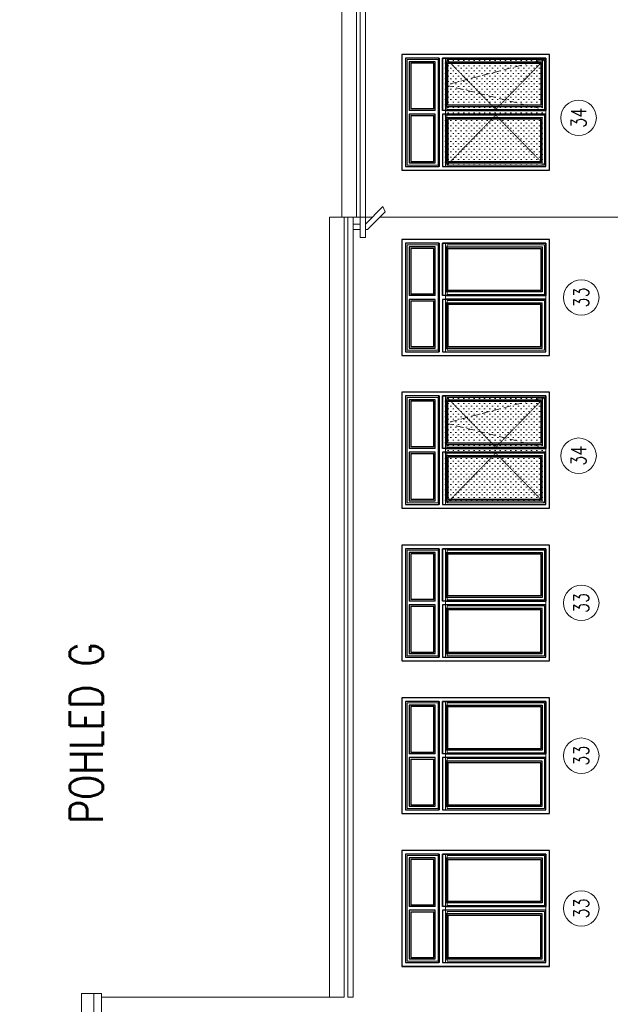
# Model space of a CAD drawing. Header units: millimetres. Extents: x -238874 to 551972, y -298952 to 658415.
# Tile 190 of 256: x 161286 to 169288, y 60025 to 73370. Entities that reach past the tile are written whole.
import ezdxf
from ezdxf.enums import TextEntityAlignment as Align

# ---------------------------------------------------------------- set-up
doc = ezdxf.new("R2010")
doc.units = ezdxf.units.MM
doc.header["$LTSCALE"] = 20
doc.linetypes.add('DASHED', pattern=[0.75, 0.5, -0.25])
doc.layers.add('00_HEDVIKA_DEMOLICE', color=2, linetype='Continuous', lineweight=30, transparency=0.3)
for name, color, linetype, lineweight in [('CKBUBLINY', 1, 'Continuous', 18), ('CKBUBLINY_POPIS', 3, 'Continuous', 25), ('CKKOTY', 3, 'Continuous', 18), ('CKOKNA', 30, 'Continuous', 18), ('CKSTENY_SRAF', 8, 'Continuous', 18), ('CKTEXTY_MALE', 140, 'Continuous', 18), ('PRUCHODY', 7, 'Continuous', 18)]:
    doc.layers.add(name, color=color, linetype=linetype, lineweight=lineweight)
doc.styles.get("Standard").update_dxf_attribs({"font": 'simplex.shx', "width": 0.8})

# ---------------------------------------------------------------- blocks, each defined once
blk = doc.blocks.new('*U3562')
at = {"color": 0, "linetype": 'ByBlock', "lineweight": -2}
for p, q in [((0, 2000), (0, 0)), ((1570, 2000), (0, 2000)), ((1570, 0), (1570, 2000)), ((50, 1410), (50, 50)), ((765, 1410), (50, 1410)), ((70, 1390), (70, 1075)), ((398, 1390), (70, 1390)), ((418, 1390), (398, 1390)), ((745, 1390), (418, 1390)), ((745, 1075), (745, 1390)), ((805, 1410), (1520, 1410)), ((825, 1390), (1153, 1390)), ((825, 1075), (825, 1390)), ((1153, 1390), (1173, 1390)), ((1173, 1390), (1500, 1390)), ((1500, 1390), (1500, 1075)), ((1520, 1410), (1520, 50)), ((70, 1075), (70, 1055)), ((745, 1055), (745, 1075)), ((825, 1055), (825, 1075)), ((1500, 1075), (1500, 1055)), ((70, 1055), (70, 963)), ((70, 963), (70, 943)), ((70, 943), (70, 740)), ((745, 963), (745, 1055)), ((745, 943), (745, 963)), ((745, 740), (745, 943)), ((825, 963), (825, 1055)), ((825, 943), (825, 963)), ((825, 740), (825, 943)), ((1500, 1055), (1500, 963)), ((1500, 963), (1500, 943)), ((1500, 943), (1500, 740)), ((70, 740), (70, 720)), ((70, 720), (70, 517)), ((745, 720), (745, 740)), ((745, 517), (745, 720)), ((825, 720), (825, 740)), ((825, 517), (825, 720)), ((1500, 740), (1500, 720)), ((1500, 720), (1500, 517)), ((70, 517), (70, 497)), ((70, 497), (70, 405)), ((70, 405), (70, 385)), ((745, 497), (745, 517)), ((745, 405), (745, 497)), ((745, 385), (745, 405)), ((825, 497), (825, 517)), ((825, 405), (825, 497)), ((825, 385), (825, 405)), ((1500, 517), (1500, 497)), ((1500, 497), (1500, 405)), ((1500, 405), (1500, 385)), ((70, 385), (70, 70)), ((745, 70), (745, 385)), ((825, 70), (825, 385)), ((1500, 385), (1500, 70)), ((0, 0), (1570, 0)), ((50, 50), (765, 50)), ((70, 70), (398, 70)), ((398, 70), (418, 70)), ((418, 70), (745, 70)), ((1520, 50), (805, 50)), ((1153, 70), (825, 70)), ((1173, 70), (1153, 70)), ((1500, 70), (1173, 70))]:
    blk.add_line(p, q, dxfattribs=at)
at = {"color": 0, "linetype": 'ByBlock', "lineweight": -2, "ltscale": 10}
for p, q in [((825, 1930), (745, 1930)), ((765, 1950), (805, 1950)), ((745, 1510), (825, 1510)), ((805, 1490), (765, 1490))]:
    blk.add_line(p, q, dxfattribs=at)
at = {"color": 0, "linetype": 'DASHED', "lineweight": -2}
for p, q in [((745, 730), (70, 1390)), ((825, 730), (1500, 1390)), ((70, 70), (745, 730)), ((1500, 70), (825, 730))]:
    blk.add_line(p, q, dxfattribs=at)
at = {"color": 0, "linetype": 'ByBlock', "lineweight": -2}
for points in [[(765, 1950), (50, 1950), (50, 1490), (765, 1490)], [(745, 1930), (70, 1930), (70, 1510), (745, 1510)], [(805, 1490), (1520, 1490), (1520, 1950), (805, 1950)], [(825, 1510), (1500, 1510), (1500, 1930), (825, 1930)]]:
    blk.add_lwpolyline(points, dxfattribs=at)
blk.add_lwpolyline([(765, 1410), (805, 1410), (805, 50), (765, 50)], close=True, dxfattribs=at)
blk = doc.blocks.new('PEVNÁ ŠPALETA_36')
at = {"layer": 'CKOKNA', "linetype": 'ByBlock', "lineweight": -2}
for p, q in [((8848, -2059), (10848, -2059)), ((8848, -3629), (8848, -2059)), ((8898, -2109), (8898, -2824)), ((10258, -2109), (8898, -2109)), ((8918, -2129), (8918, -2456)), ((9233, -2129), (8918, -2129)), ((9253, -2129), (9233, -2129)), ((9345, -2129), (9253, -2129)), ((9365, -2129), (9345, -2129)), ((9568, -2129), (9365, -2129)), ((9588, -2129), (9568, -2129)), ((9792, -2129), (9588, -2129)), ((9812, -2129), (9792, -2129)), ((9903, -2129), (9812, -2129)), ((9923, -2129), (9903, -2129)), ((10238, -2129), (9923, -2129)), ((10238, -2456), (10238, -2129)), ((10258, -2824), (10258, -2109)), ((10848, -2059), (10848, -3629)), ((8918, -2456), (8918, -2476)), ((8918, -2476), (8918, -2804)), ((10238, -2476), (10238, -2456)), ((10238, -2804), (10238, -2476)), ((8898, -3579), (8898, -2864)), ((8918, -2804), (9233, -2804)), ((8918, -2884), (9233, -2884)), ((8918, -3211), (8918, -2884)), ((9233, -2804), (9253, -2804)), ((9233, -2884), (9253, -2884)), ((9253, -2804), (9345, -2804)), ((9253, -2884), (9345, -2884)), ((9345, -2804), (9365, -2804)), ((9345, -2884), (9365, -2884)), ((9365, -2804), (9568, -2804)), ((9365, -2884), (9568, -2884)), ((9568, -2804), (9588, -2804)), ((9568, -2884), (9588, -2884)), ((9588, -2804), (9792, -2804)), ((9588, -2884), (9792, -2884)), ((9792, -2804), (9812, -2804)), ((9792, -2884), (9812, -2884)), ((9812, -2804), (9903, -2804)), ((9812, -2884), (9903, -2884)), ((9903, -2804), (9923, -2804)), ((9903, -2884), (9923, -2884)), ((9923, -2804), (10238, -2804)), ((9923, -2884), (10238, -2884)), ((10238, -2884), (10238, -3211)), ((10258, -2864), (10258, -3579)), ((8918, -3231), (8918, -3211)), ((8918, -3559), (8918, -3231)), ((10238, -3211), (10238, -3231)), ((10238, -3231), (10238, -3559)), ((10258, -3579), (8898, -3579)), ((9233, -3559), (8918, -3559)), ((9253, -3559), (9233, -3559)), ((9345, -3559), (9253, -3559)), ((9365, -3559), (9345, -3559)), ((9568, -3559), (9365, -3559)), ((9588, -3559), (9568, -3559)), ((9792, -3559), (9588, -3559)), ((9812, -3559), (9792, -3559)), ((9903, -3559), (9812, -3559)), ((9923, -3559), (9903, -3559)), ((10238, -3559), (9923, -3559)), ((10848, -3629), (8848, -3629))]:
    blk.add_line(p, q, dxfattribs=at)
at = {"layer": 'CKOKNA', "linetype": 'ByBlock', "lineweight": -2, "ltscale": 10}
for p, q in [((10338, -2824), (10338, -2864)), ((10358, -2884), (10358, -2804)), ((10778, -2804), (10778, -2884)), ((10798, -2864), (10798, -2824))]:
    blk.add_line(p, q, dxfattribs=at)
at = {"layer": 'CKOKNA', "linetype": 'ByBlock', "lineweight": -2}
for points in [[(10338, -2824), (10338, -2109), (10798, -2109), (10798, -2824)], [(10358, -2804), (10358, -2129), (10778, -2129), (10778, -2804)], [(10798, -2864), (10798, -3579), (10338, -3579), (10338, -2864)], [(10778, -2884), (10778, -3559), (10358, -3559), (10358, -2884)]]:
    blk.add_lwpolyline(points, dxfattribs=at)
blk.add_lwpolyline([(10258, -2864), (10258, -2824), (8898, -2824), (8898, -2864)], close=True, dxfattribs=at)
blk = doc.blocks.new('CK_BUBBLE_1_0_0')
at = {"color": 0, "linetype": 'ByBlock', "lineweight": -2}
blk.add_circle((0, 0), 1, dxfattribs=at)

msp = doc.modelspace()

# ---------------------------------------------------------------- hatches: boundary and pattern name
at = {"layer": 'CKSTENY_SRAF'}
h = msp.add_hatch(dxfattribs=at)
h.set_pattern_fill('OMITKA', color=256, scale=50, angle=90)
h.set_pattern_definition([(135, (588561.287, -8959.927), (-35.355339, -35.355339), [0, -50])])
h.paths.add_polyline_path([(167054.982, 71400.047), (167044.982, 72830.047), (168404.982, 72830.047), (168414.982, 71400.047)])

# ---------------------------------------------------------------- linework, layer by layer
at = {"layer": '00_HEDVIKA_DEMOLICE'}
for p, q in [((168464.982, 72900.047), (166464.982, 72900.047)), ((166464.982, 72900.047), (166464.982, 71330.047)), ((166464.982, 72900.047), (166464.982, 71330.047)), ((166464.982, 72900.047), (166464.982, 71330.047)), ((168464.982, 71330.047), (168464.982, 72900.047)), ((166514.982, 72850.047), (166514.982, 71380.047)), ((166514.982, 72850.047), (166514.982, 71380.047)), ((166964.982, 72850.047), (166514.982, 72850.047)), ((166964.982, 72850.047), (166514.982, 72850.047)), ((166564.982, 72800.047), (166564.982, 72140.047)), ((166914.982, 72800.047), (166564.982, 72800.047)), ((166584.982, 72780.047), (166584.982, 72160.047)), ((166894.982, 72780.047), (166584.982, 72780.047)), ((166894.982, 72160.047), (166894.982, 72780.047)), ((166914.982, 72140.047), (166914.982, 72800.047)), ((166964.982, 71380.047), (166964.982, 72850.047)), ((166964.982, 72850.047), (166964.982, 71380.047)), ((167014.982, 72850.047), (168414.982, 72850.047)), ((168414.982, 72850.047), (167014.982, 72850.047)), ((167014.982, 72850.047), (167014.982, 72140.047)), ((167014.982, 72140.047), (167014.982, 72850.047)), ((167064.982, 72800.047), (168364.982, 72800.047)), ((167064.982, 72190.047), (167064.982, 72800.047)), ((167084.982, 72780.047), (168344.982, 72780.047)), ((167084.982, 72210.047), (167084.982, 72780.047)), ((168344.982, 72780.047), (168344.982, 72210.047)), ((168364.982, 72800.047), (168364.982, 72190.047)), ((168414.982, 72850.047), (168414.982, 72140.047)), ((168414.982, 72140.047), (168414.982, 72850.047)), ((168344.982, 72210.047), (167084.982, 72210.047)), ((166914.982, 72140.047), (166564.982, 72140.047)), ((166564.982, 72090.047), (166564.982, 71430.047)), ((166914.982, 72090.047), (166564.982, 72090.047)), ((166894.982, 72160.047), (166584.982, 72160.047)), ((166584.982, 72070.047), (166584.982, 71450.047)), ((166584.982, 72070.047), (166894.982, 72070.047)), ((166894.982, 71450.047), (166894.982, 72070.047)), ((166914.982, 71430.047), (166914.982, 72090.047)), ((168414.982, 72140.047), (167014.982, 72140.047)), ((168414.982, 72140.047), (167014.982, 72140.047)), ((168414.982, 72090.047), (167014.982, 72090.047)), ((167014.982, 72090.047), (167014.982, 71380.047)), ((168364.982, 72190.047), (167064.982, 72190.047)), ((168414.982, 71380.047), (168414.982, 72090.047)), ((168364.982, 72040.047), (167064.982, 72040.047)), ((167064.982, 72040.047), (167064.982, 71430.047)), ((168344.982, 72020.047), (167084.982, 72020.047)), ((167084.982, 72020.047), (167084.982, 71450.047)), ((168344.982, 71450.047), (168344.982, 72020.047)), ((168364.982, 71430.047), (168364.982, 72040.047)), ((166564.982, 71430.047), (166914.982, 71430.047)), ((166584.982, 71450.047), (166894.982, 71450.047)), ((167064.982, 71430.047), (168364.982, 71430.047)), ((167084.982, 71450.047), (168344.982, 71450.047)), ((166464.982, 71330.047), (168464.982, 71330.047)), ((166514.982, 71380.047), (166964.982, 71380.047)), ((166514.982, 71380.047), (166964.982, 71380.047)), ((167014.982, 71380.047), (168414.982, 71380.047)), ((168464.982, 70390.047), (166464.982, 70390.047)), ((166464.982, 70390.047), (166464.982, 68820.047)), ((166464.982, 70390.047), (166464.982, 68820.047)), ((166464.982, 70390.047), (166464.982, 68820.047)), ((166514.982, 70340.047), (166514.982, 68870.047)), ((166514.982, 70340.047), (166514.982, 68870.047)), ((166964.982, 70340.047), (166514.982, 70340.047)), ((166964.982, 70340.047), (166514.982, 70340.047)), ((166964.982, 68870.047), (166964.982, 70340.047)), ((166964.982, 70340.047), (166964.982, 68870.047)), ((167014.982, 70340.047), (168414.982, 70340.047)), ((168414.982, 70340.047), (167014.982, 70340.047)), ((167014.982, 70340.047), (167014.982, 69630.047)), ((167014.982, 69630.047), (167014.982, 70340.047)), ((168414.982, 70340.047), (168414.982, 69630.047)), ((168414.982, 69630.047), (168414.982, 70340.047)), ((168464.982, 68820.047), (168464.982, 70390.047)), ((166564.982, 70290.047), (166564.982, 69630.047)), ((166914.982, 70290.047), (166564.982, 70290.047)), ((166584.982, 70270.047), (166584.982, 69650.047)), ((166894.982, 70270.047), (166584.982, 70270.047)), ((166894.982, 69650.047), (166894.982, 70270.047)), ((166914.982, 69630.047), (166914.982, 70290.047)), ((167064.982, 70290.047), (168364.982, 70290.047)), ((167064.982, 69680.047), (167064.982, 70290.047)), ((167084.982, 70270.047), (168344.982, 70270.047)), ((167084.982, 69700.047), (167084.982, 70270.047)), ((168344.982, 70270.047), (168344.982, 69700.047)), ((168364.982, 70290.047), (168364.982, 69680.047)), ((168364.982, 69680.047), (167064.982, 69680.047)), ((168344.982, 69700.047), (167084.982, 69700.047)), ((166914.982, 69630.047), (166564.982, 69630.047)), ((166914.982, 69580.047), (166564.982, 69580.047)), ((166564.982, 69580.047), (166564.982, 68920.047)), ((166894.982, 69650.047), (166584.982, 69650.047)), ((166584.982, 69560.047), (166894.982, 69560.047)), ((166584.982, 69560.047), (166584.982, 68940.047)), ((166894.982, 68940.047), (166894.982, 69560.047)), ((166914.982, 68920.047), (166914.982, 69580.047)), ((168414.982, 69630.047), (167014.982, 69630.047)), ((168414.982, 69630.047), (167014.982, 69630.047)), ((168414.982, 69580.047), (167014.982, 69580.047)), ((167014.982, 69580.047), (167014.982, 68870.047)), ((168364.982, 69530.047), (167064.982, 69530.047)), ((167064.982, 69530.047), (167064.982, 68920.047)), ((168364.982, 68920.047), (168364.982, 69530.047)), ((168414.982, 68870.047), (168414.982, 69580.047)), ((168344.982, 69510.047), (167084.982, 69510.047)), ((167084.982, 69510.047), (167084.982, 68940.047)), ((168344.982, 68940.047), (168344.982, 69510.047)), ((166514.982, 68870.047), (166964.982, 68870.047)), ((166514.982, 68870.047), (166964.982, 68870.047)), ((166564.982, 68920.047), (166914.982, 68920.047)), ((166584.982, 68940.047), (166894.982, 68940.047)), ((167014.982, 68870.047), (168414.982, 68870.047)), ((167064.982, 68920.047), (168364.982, 68920.047)), ((167084.982, 68940.047), (168344.982, 68940.047)), ((166464.982, 68820.047), (168464.982, 68820.047)), ((168464.982, 68320.047), (166464.982, 68320.047)), ((166964.982, 68270.047), (166514.982, 68270.047)), ((166964.982, 68270.047), (166514.982, 68270.047)), ((166914.982, 68220.047), (166564.982, 68220.047)), ((166894.982, 68200.047), (166584.982, 68200.047)), ((167014.982, 68270.047), (168414.982, 68270.047)), ((168414.982, 68270.047), (167014.982, 68270.047)), ((167064.982, 68220.047), (168364.982, 68220.047)), ((167084.982, 68200.047), (168344.982, 68200.047)), ((166464.982, 66750.047), (168464.982, 66750.047)), ((166514.982, 66800.047), (166964.982, 66800.047)), ((166514.982, 66800.047), (166964.982, 66800.047)), ((167014.982, 66800.047), (168414.982, 66800.047)), ((168464.982, 66250.047), (166464.982, 66250.047)), ((166464.982, 66250.047), (166464.982, 64680.047)), ((166464.982, 66250.047), (166464.982, 64680.047)), ((166464.982, 66250.047), (166464.982, 64680.047)), ((166514.982, 66200.047), (166514.982, 64730.047)), ((166514.982, 66200.047), (166514.982, 64730.047)), ((166964.982, 66200.047), (166514.982, 66200.047)), ((166964.982, 66200.047), (166514.982, 66200.047)), ((166964.982, 64730.047), (166964.982, 66200.047)), ((166964.982, 66200.047), (166964.982, 64730.047)), ((167014.982, 66200.047), (168414.982, 66200.047)), ((168414.982, 66200.047), (167014.982, 66200.047)), ((167014.982, 66200.047), (167014.982, 65490.047)), ((167014.982, 65490.047), (167014.982, 66200.047)), ((168414.982, 66200.047), (168414.982, 65490.047)), ((168414.982, 65490.047), (168414.982, 66200.047)), ((168464.982, 64680.047), (168464.982, 66250.047)), ((166564.982, 66150.047), (166564.982, 65490.047)), ((166914.982, 66150.047), (166564.982, 66150.047)), ((166584.982, 66130.047), (166584.982, 65510.047)), ((166894.982, 66130.047), (166584.982, 66130.047)), ((166894.982, 65510.047), (166894.982, 66130.047)), ((166914.982, 65490.047), (166914.982, 66150.047)), ((167064.982, 66150.047), (168364.982, 66150.047)), ((167064.982, 65540.047), (167064.982, 66150.047)), ((167084.982, 66130.047), (168344.982, 66130.047)), ((167084.982, 65560.047), (167084.982, 66130.047)), ((168344.982, 66130.047), (168344.982, 65560.047)), ((168364.982, 66150.047), (168364.982, 65540.047)), ((168364.982, 65540.047), (167064.982, 65540.047)), ((168344.982, 65560.047), (167084.982, 65560.047)), ((166914.982, 65490.047), (166564.982, 65490.047)), ((166564.982, 65440.047), (166564.982, 64780.047)), ((166914.982, 65440.047), (166564.982, 65440.047)), ((166894.982, 65510.047), (166584.982, 65510.047)), ((166584.982, 65420.047), (166584.982, 64800.047)), ((166584.982, 65420.047), (166894.982, 65420.047)), ((166894.982, 64800.047), (166894.982, 65420.047)), ((166914.982, 64780.047), (166914.982, 65440.047)), ((168414.982, 65490.047), (167014.982, 65490.047)), ((168414.982, 65490.047), (167014.982, 65490.047)), ((168414.982, 65440.047), (167014.982, 65440.047)), ((167014.982, 65440.047), (167014.982, 64730.047)), ((168364.982, 65390.047), (167064.982, 65390.047)), ((167064.982, 65390.047), (167064.982, 64780.047)), ((168364.982, 64780.047), (168364.982, 65390.047)), ((168414.982, 64730.047), (168414.982, 65440.047)), ((168344.982, 65370.047), (167084.982, 65370.047)), ((167084.982, 65370.047), (167084.982, 64800.047)), ((168344.982, 64800.047), (168344.982, 65370.047)), ((166514.982, 64730.047), (166964.982, 64730.047)), ((166514.982, 64730.047), (166964.982, 64730.047)), ((166564.982, 64780.047), (166914.982, 64780.047)), ((166584.982, 64800.047), (166894.982, 64800.047)), ((167014.982, 64730.047), (168414.982, 64730.047)), ((167064.982, 64780.047), (168364.982, 64780.047)), ((167084.982, 64800.047), (168344.982, 64800.047)), ((166464.982, 64680.047), (168464.982, 64680.047)), ((168464.982, 64180.047), (166464.982, 64180.047)), ((166464.982, 64180.047), (166464.982, 62610.047)), ((166464.982, 64180.047), (166464.982, 62610.047)), ((166464.982, 64180.047), (166464.982, 62610.047)), ((166964.982, 64130.047), (166514.982, 64130.047)), ((166964.982, 64130.047), (166514.982, 64130.047)), ((166514.982, 64130.047), (166514.982, 62660.047)), ((166514.982, 64130.047), (166514.982, 62660.047)), ((166564.982, 64080.047), (166564.982, 63420.047)), ((166914.982, 64080.047), (166564.982, 64080.047)), ((166584.982, 64060.047), (166584.982, 63440.047)), ((166894.982, 64060.047), (166584.982, 64060.047)), ((166894.982, 63440.047), (166894.982, 64060.047)), ((166914.982, 63420.047), (166914.982, 64080.047)), ((166964.982, 62660.047), (166964.982, 64130.047)), ((166964.982, 64130.047), (166964.982, 62660.047)), ((167014.982, 64130.047), (168414.982, 64130.047)), ((168414.982, 64130.047), (167014.982, 64130.047)), ((167014.982, 64130.047), (167014.982, 63420.047)), ((167014.982, 63420.047), (167014.982, 64130.047)), ((167064.982, 64080.047), (168364.982, 64080.047)), ((167064.982, 63470.047), (167064.982, 64080.047)), ((167084.982, 64060.047), (168344.982, 64060.047)), ((167084.982, 63490.047), (167084.982, 64060.047)), ((168344.982, 64060.047), (168344.982, 63490.047)), ((168364.982, 64080.047), (168364.982, 63470.047)), ((168414.982, 64130.047), (168414.982, 63420.047)), ((168414.982, 63420.047), (168414.982, 64130.047)), ((168464.982, 62610.047), (168464.982, 64180.047)), ((166914.982, 63420.047), (166564.982, 63420.047)), ((166894.982, 63440.047), (166584.982, 63440.047)), ((168414.982, 63420.047), (167014.982, 63420.047)), ((168414.982, 63420.047), (167014.982, 63420.047)), ((168364.982, 63470.047), (167064.982, 63470.047)), ((168344.982, 63490.047), (167084.982, 63490.047)), ((166914.982, 63370.047), (166564.982, 63370.047)), ((166564.982, 63370.047), (166564.982, 62710.047)), ((166584.982, 63350.047), (166894.982, 63350.047)), ((166584.982, 63350.047), (166584.982, 62730.047)), ((166894.982, 62730.047), (166894.982, 63350.047)), ((166914.982, 62710.047), (166914.982, 63370.047)), ((168414.982, 63370.047), (167014.982, 63370.047)), ((167014.982, 63370.047), (167014.982, 62660.047)), ((168364.982, 63320.047), (167064.982, 63320.047)), ((167064.982, 63320.047), (167064.982, 62710.047)), ((168344.982, 63300.047), (167084.982, 63300.047)), ((167084.982, 63300.047), (167084.982, 62730.047)), ((168344.982, 62730.047), (168344.982, 63300.047)), ((168364.982, 62710.047), (168364.982, 63320.047)), ((168414.982, 62660.047), (168414.982, 63370.047)), ((166584.982, 62730.047), (166894.982, 62730.047)), ((167084.982, 62730.047), (168344.982, 62730.047)), ((166464.982, 62610.047), (168464.982, 62610.047)), ((166514.982, 62660.047), (166964.982, 62660.047)), ((166514.982, 62660.047), (166964.982, 62660.047)), ((166564.982, 62710.047), (166914.982, 62710.047)), ((167014.982, 62660.047), (168414.982, 62660.047)), ((167064.982, 62710.047), (168364.982, 62710.047)), ((168464.982, 62110.047), (166464.982, 62110.047)), ((166464.982, 62110.047), (166464.982, 60540.047)), ((166464.982, 62110.047), (166464.982, 60540.047)), ((166464.982, 62110.047), (166464.982, 60540.047)), ((166514.982, 62060.047), (166514.982, 60590.047)), ((166514.982, 62060.047), (166514.982, 60590.047)), ((166964.982, 62060.047), (166514.982, 62060.047)), ((166964.982, 62060.047), (166514.982, 62060.047)), ((166964.982, 60590.047), (166964.982, 62060.047)), ((166964.982, 62060.047), (166964.982, 60590.047)), ((167014.982, 62060.047), (168414.982, 62060.047)), ((168414.982, 62060.047), (167014.982, 62060.047)), ((167014.982, 62060.047), (167014.982, 61350.047)), ((167014.982, 61350.047), (167014.982, 62060.047)), ((168414.982, 62060.047), (168414.982, 61350.047)), ((168414.982, 61350.047), (168414.982, 62060.047)), ((168464.982, 60540.047), (168464.982, 62110.047)), ((166564.982, 62010.047), (166564.982, 61350.047)), ((166914.982, 62010.047), (166564.982, 62010.047)), ((166584.982, 61990.047), (166584.982, 61370.047)), ((166894.982, 61990.047), (166584.982, 61990.047)), ((166894.982, 61370.047), (166894.982, 61990.047)), ((166914.982, 61350.047), (166914.982, 62010.047)), ((167064.982, 62010.047), (168364.982, 62010.047)), ((167064.982, 61400.047), (167064.982, 62010.047)), ((167084.982, 61990.047), (168344.982, 61990.047)), ((167084.982, 61420.047), (167084.982, 61990.047)), ((168344.982, 61990.047), (168344.982, 61420.047)), ((168364.982, 62010.047), (168364.982, 61400.047)), ((168364.982, 61400.047), (167064.982, 61400.047)), ((168344.982, 61420.047), (167084.982, 61420.047)), ((166914.982, 61350.047), (166564.982, 61350.047)), ((166914.982, 61300.047), (166564.982, 61300.047)), ((166564.982, 61300.047), (166564.982, 60640.047)), ((166894.982, 61370.047), (166584.982, 61370.047)), ((166584.982, 61280.047), (166894.982, 61280.047)), ((166584.982, 61280.047), (166584.982, 60660.047)), ((166894.982, 60660.047), (166894.982, 61280.047)), ((166914.982, 60640.047), (166914.982, 61300.047)), ((168414.982, 61350.047), (167014.982, 61350.047)), ((168414.982, 61350.047), (167014.982, 61350.047)), ((168414.982, 61300.047), (167014.982, 61300.047)), ((167014.982, 61300.047), (167014.982, 60590.047)), ((168414.982, 60590.047), (168414.982, 61300.047)), ((168364.982, 61250.047), (167064.982, 61250.047)), ((167064.982, 61250.047), (167064.982, 60640.047)), ((168344.982, 61230.047), (167084.982, 61230.047)), ((167084.982, 61230.047), (167084.982, 60660.047)), ((168344.982, 60660.047), (168344.982, 61230.047)), ((168364.982, 60640.047), (168364.982, 61250.047)), ((166514.982, 60590.047), (166964.982, 60590.047)), ((166514.982, 60590.047), (166964.982, 60590.047)), ((166564.982, 60640.047), (166914.982, 60640.047)), ((166584.982, 60660.047), (166894.982, 60660.047)), ((167014.982, 60590.047), (168414.982, 60590.047)), ((167064.982, 60640.047), (168364.982, 60640.047)), ((167084.982, 60660.047), (168344.982, 60660.047)), ((166464.982, 60540.047), (168464.982, 60540.047))]:
    msp.add_line(p, q, dxfattribs=at)
at = {"layer": 'CKOKNA', "linetype": 'DASHED', "ltscale": 10}
for p, q in [((168374.982, 72830.047), (167054.982, 72482.547)), ((167054.982, 72482.547), (168374.982, 72155.047))]:
    msp.add_line(p, q, dxfattribs=at)
at = {"layer": 'PRUCHODY'}
for p, q in [((165650.759, 90440.047), (165650.759, 70692.03)), ((165850.759, 88272.919), (165850.759, 70692.03)), ((165900.759, 86740.047), (165900.759, 70419.324)), ((165900.759, 86740.047), (165900.759, 70419.324)), ((165970.759, 86740.047), (165970.759, 70419.324)), ((165970.759, 70598.252), (166206.621, 70838.15)), ((166000.102, 70528.252), (166235.965, 70768.15)), ((166235.965, 70768.15), (166206.621, 70838.15)), ((165483.588, 70692.03), (165650.759, 70692.03)), ((165650.759, 70692.03), (165850.759, 70692.03)), ((165650.759, 70692.03), (166062.959, 70692.03)), ((165900.759, 70598.252), (165803.588, 70598.252)), ((165900.759, 70598.252), (165803.588, 70598.252)), ((166161.125, 70692.03), (173824.982, 70692.03)), ((165900.759, 70528.252), (165803.588, 70528.252)), ((166000.102, 70528.252), (165970.759, 70528.252)), ((165970.759, 70419.324), (165900.759, 70419.324)), ((162392.365, 60170.047), (162123.588, 60170.047)), ((162123.588, 60170.047), (162123.588, 37047.118)), ((162290.759, 37047.118), (162290.759, 60170.047)), ((162392.365, 37047.118), (162392.365, 60170.047)), ((165483.588, 60120.047), (162392.365, 60120.047)), ((165483.588, 60120.047), (162392.365, 60120.047)), ((165483.588, 60120.047), (165683.588, 60120.047)), ((165803.588, 60120.047), (165733.588, 60120.047))]:
    msp.add_line(p, q, dxfattribs=at)

# ---------------------------------------------------------------- block references
at = {"layer": 'CKBUBLINY'}
ref = msp.add_blockref('CK_BUBBLE_1_0_0', (168858.705, 72040.696), dxfattribs=dict(at, xscale=240, yscale=240, zscale=240, rotation=90))
ref.add_attrib('NUM1', '34', dxfattribs={"layer": 'CKBUBLINY_POPIS', "height": 200, "rotation": 90, "width": 0.8, "flags": 8}).set_placement((168858.705, 72040.696), align=Align.MIDDLE_CENTER)
ref = msp.add_blockref('CK_BUBBLE_1_0_0', (168894.924, 69605.047), dxfattribs=dict(at, xscale=240, yscale=240, zscale=240, rotation=90))
ref.add_attrib('NUM1', '33', dxfattribs={"layer": 'CKBUBLINY_POPIS', "height": 200, "rotation": 90, "width": 0.8, "flags": 8}).set_placement((168894.924, 69605.047), align=Align.MIDDLE_CENTER)
ref = msp.add_blockref('CK_BUBBLE_1_0_0', (168894.924, 65465.047), dxfattribs=dict(at, xscale=240, yscale=240, zscale=240, rotation=90))
ref.add_attrib('NUM1', '33', dxfattribs={"layer": 'CKBUBLINY_POPIS', "height": 200, "rotation": 90, "width": 0.8, "flags": 8}).set_placement((168894.924, 65465.047), align=Align.MIDDLE_CENTER)
ref = msp.add_blockref('CK_BUBBLE_1_0_0', (168894.924, 63395.047), dxfattribs=dict(at, xscale=240, yscale=240, zscale=240, rotation=90))
ref.add_attrib('NUM1', '33', dxfattribs={"layer": 'CKBUBLINY_POPIS', "height": 200, "rotation": 90, "width": 0.8, "flags": 8}).set_placement((168894.924, 63395.047), align=Align.MIDDLE_CENTER)
ref = msp.add_blockref('CK_BUBBLE_1_0_0', (168894.924, 61325.047), dxfattribs=dict(at, xscale=240, yscale=240, zscale=240, rotation=90))
ref.add_attrib('NUM1', '33', dxfattribs={"layer": 'CKBUBLINY_POPIS', "height": 200, "rotation": 90, "width": 0.8, "flags": 8}).set_placement((168894.924, 61325.047), align=Align.MIDDLE_CENTER)
at = {"layer": 'CKKOTY', "rotation": 180}
for p in [(177313.471, 66761.364), (177313.471, 62621.364)]:
    msp.add_blockref('PEVNÁ ŠPALETA_36', p, dxfattribs=at)
at = {"layer": 'CKOKNA', "xscale": -1, "rotation": 90}
msp.add_blockref('*U3562', (168464.982, 72900.047), dxfattribs=at)

# ---------------------------------------------------------------- texts
at = {"layer": 'CKTEXTY_MALE', "insert": (84669.249, 67875.278), "char_height": 200, "width": 2401.21613, "attachment_point": 1, "bg_fill": 3, "box_fill_scale": 1.5, "bg_fill_color": 256, "bg_fill_transparency": 0}
msp.add_mtext('\\pi153.6;OCELOVÝ PŘEKLAD \\P\\pi603.12;3*IPE160-3810', dxfattribs=at)

# ---------------------------------------------------------------- next in the draw order: hatches: boundary and pattern name
at = {"layer": 'CKSTENY_SRAF'}
h = msp.add_hatch(dxfattribs=at)
h.set_pattern_fill('OMITKA', color=256, scale=50, angle=90)
h.set_pattern_definition([(135, (588561.287, -13539.927), (-35.355339, -35.355339), [0, -50])])
h.paths.add_polyline_path([(167054.982, 66820.047), (167044.982, 68250.047), (168404.982, 68250.047), (168414.982, 66820.047)])

# ---------------------------------------------------------------- next in the draw order: linework, layer by layer
at = {"layer": '00_HEDVIKA_DEMOLICE'}
for p, q in [((166464.982, 68320.047), (166464.982, 66750.047)), ((166464.982, 68320.047), (166464.982, 66750.047)), ((166464.982, 68320.047), (166464.982, 66750.047)), ((166514.982, 68270.047), (166514.982, 66800.047)), ((166514.982, 68270.047), (166514.982, 66800.047)), ((166564.982, 68220.047), (166564.982, 67560.047)), ((166584.982, 68200.047), (166584.982, 67580.047)), ((166894.982, 67580.047), (166894.982, 68200.047)), ((166914.982, 67560.047), (166914.982, 68220.047)), ((166964.982, 66800.047), (166964.982, 68270.047)), ((166964.982, 68270.047), (166964.982, 66800.047)), ((167014.982, 68270.047), (167014.982, 67560.047)), ((167014.982, 67560.047), (167014.982, 68270.047)), ((167064.982, 67610.047), (167064.982, 68220.047)), ((167084.982, 67630.047), (167084.982, 68200.047)), ((168344.982, 68200.047), (168344.982, 67630.047)), ((168364.982, 68220.047), (168364.982, 67610.047)), ((168414.982, 68270.047), (168414.982, 67560.047)), ((168414.982, 67560.047), (168414.982, 68270.047)), ((168464.982, 66750.047), (168464.982, 68320.047)), ((166914.982, 67560.047), (166564.982, 67560.047)), ((166894.982, 67580.047), (166584.982, 67580.047)), ((168414.982, 67560.047), (167014.982, 67560.047)), ((168414.982, 67560.047), (167014.982, 67560.047)), ((168364.982, 67610.047), (167064.982, 67610.047)), ((168344.982, 67630.047), (167084.982, 67630.047)), ((166914.982, 67510.047), (166564.982, 67510.047)), ((166564.982, 67510.047), (166564.982, 66850.047)), ((166584.982, 67490.047), (166894.982, 67490.047)), ((166584.982, 67490.047), (166584.982, 66870.047)), ((166894.982, 66870.047), (166894.982, 67490.047)), ((166914.982, 66850.047), (166914.982, 67510.047)), ((168414.982, 67510.047), (167014.982, 67510.047)), ((167014.982, 67510.047), (167014.982, 66800.047)), ((168364.982, 67460.047), (167064.982, 67460.047)), ((167064.982, 67460.047), (167064.982, 66850.047)), ((168344.982, 67440.047), (167084.982, 67440.047)), ((167084.982, 67440.047), (167084.982, 66870.047)), ((168344.982, 66870.047), (168344.982, 67440.047)), ((168364.982, 66850.047), (168364.982, 67460.047)), ((168414.982, 66800.047), (168414.982, 67510.047)), ((166584.982, 66870.047), (166894.982, 66870.047)), ((167084.982, 66870.047), (168344.982, 66870.047)), ((166564.982, 66850.047), (166914.982, 66850.047)), ((167064.982, 66850.047), (168364.982, 66850.047))]:
    msp.add_line(p, q, dxfattribs=at)
at = {"layer": 'CKOKNA', "linetype": 'DASHED', "ltscale": 10}
for p, q in [((168374.982, 68250.047), (167054.982, 67902.547)), ((167054.982, 67902.547), (168374.982, 67575.047))]:
    msp.add_line(p, q, dxfattribs=at)
at = {"layer": 'PRUCHODY'}
for p, q in [((165483.588, 70692.03), (165483.588, 60120.047)), ((165683.588, 70692.03), (165683.588, 60120.047)), ((165733.588, 70692.03), (165733.588, 60120.047)), ((165733.588, 70692.03), (165733.588, 60120.047)), ((165803.588, 70692.03), (165803.588, 60120.047))]:
    msp.add_line(p, q, dxfattribs=at)

# ---------------------------------------------------------------- next in the draw order: block references
at = {"layer": 'CKBUBLINY'}
ref = msp.add_blockref('CK_BUBBLE_1_0_0', (168858.705, 67460.696), dxfattribs=dict(at, xscale=240, yscale=240, zscale=240, rotation=90))
ref.add_attrib('NUM1', '34', dxfattribs={"layer": 'CKBUBLINY_POPIS', "height": 200, "rotation": 90, "width": 0.8, "flags": 8}).set_placement((168858.705, 67460.696), align=Align.MIDDLE_CENTER)
at = {"layer": 'CKOKNA', "xscale": -1, "rotation": 90}
msp.add_blockref('*U3562', (168464.982, 68320.047), dxfattribs=at)

# ---------------------------------------------------------------- next in the draw order: texts
at = {"layer": 'CKTEXTY_MALE', "insert": (84669.249, 62976.356), "char_height": 200, "width": 2401.21613, "attachment_point": 1, "bg_fill": 3, "box_fill_scale": 1.5, "bg_fill_color": 256, "bg_fill_transparency": 0}
msp.add_mtext('\\pi153.6;OCELOVÝ PŘEKLAD \\P\\pi603.12;3*IPE160-3810', dxfattribs=at)

# ---------------------------------------------------------------- next in the draw order: block references
at = {"layer": 'CKKOTY', "rotation": 180}
for p in [(177313.471, 60551.364), (177313.471, 58481.364)]:
    msp.add_blockref('PEVNÁ ŠPALETA_36', p, dxfattribs=at)

# ---------------------------------------------------------------- next in the draw order: texts
at = {"layer": 'CKTEXTY_MALE', "lineweight": 35, "insert": (162413.666, 62472.882), "char_height": 450, "attachment_point": 7, "rotation": 90}
msp.add_mtext_dynamic_manual_height_columns('POHLED G', width=9267.13323, gutter_width=1250, heights=[0], dxfattribs=at)

doc.saveas('drawing.dxf')
